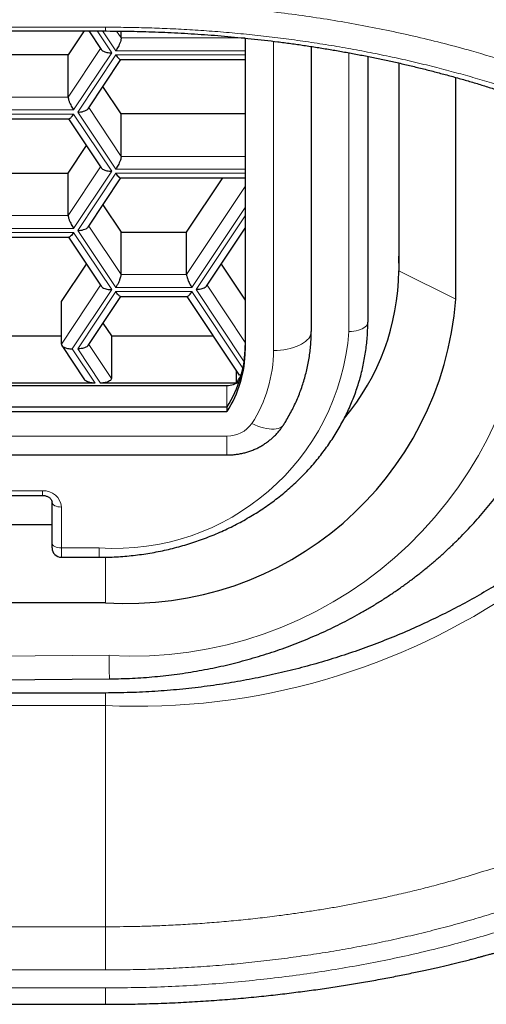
# Model space of a CAD drawing. Header units: millimetres. Extents: x 8 to 754, y 12 to 417.
# Tile 43 of 69: x 399 to 404, y 329 to 339. Entities that reach past the tile are written whole.
import ezdxf

# ---------------------------------------------------------------- set-up
doc = ezdxf.new("R2010")
doc.units = ezdxf.units.MM

msp = doc.modelspace()

# ---------------------------------------------------------------- linework, layer by layer
at = {"color": 252, "linetype": 'Continuous', "lineweight": 0}
for p, q in [((365.99, 339.368), (399.99, 339.368)), ((399.902, 339.328), (400.057, 339.096)), ((400.1, 339.118), (399.96, 339.328)), ((400.109, 339.327), (400.158, 339.254)), ((400.158, 339.254), (401.474, 339.254)), ((401.774, 339.219), (401.774, 335.94)), ((399.595, 338.626), (399.939, 339.142)), ((400.057, 339.096), (399.653, 338.49)), ((399.696, 338.468), (400.1, 339.074)), ((401.474, 339.118), (400.1, 339.118)), ((400.1, 339.074), (401.474, 339.074)), ((402.574, 336.14), (402.574, 339.097)), ((398.902, 338.626), (399.595, 338.626)), ((399.653, 338.49), (398.844, 338.49)), ((398.844, 338.446), (399.653, 338.446)), ((399.653, 338.446), (400.057, 337.84)), ((400.1, 337.862), (399.696, 338.468)), ((399.814, 338.515), (400.158, 337.998)), ((400.158, 337.998), (401.474, 337.998)), ((399.595, 337.371), (399.939, 337.887)), ((400.057, 337.84), (399.653, 337.234)), ((399.696, 337.212), (400.1, 337.819)), ((401.474, 337.862), (400.1, 337.862)), ((400.1, 337.819), (401.474, 337.819)), ((400.851, 336.743), (401.474, 337.678)), ((401.474, 337.454), (400.908, 336.606)), ((398.902, 337.371), (399.595, 337.371)), ((400.952, 336.584), (401.474, 337.368)), ((399.653, 337.234), (398.844, 337.234)), ((398.844, 337.191), (399.653, 337.191)), ((399.653, 337.191), (400.057, 336.584)), ((400.1, 336.606), (399.696, 337.212)), ((399.814, 337.259), (400.158, 336.743)), ((403.103, 336.784), (403.101, 336.94)), ((403.103, 336.784), (403.709, 336.484)), ((400.158, 336.743), (400.851, 336.743)), ((399.523, 336.007), (399.939, 336.631)), ((400.057, 336.584), (399.638, 335.957)), ((399.696, 335.957), (400.1, 336.563)), ((400.908, 336.606), (400.1, 336.606)), ((400.1, 336.563), (400.908, 336.563)), ((400.908, 336.563), (401.449, 335.751)), ((401.461, 335.82), (400.952, 336.584)), ((401.07, 336.631), (401.474, 336.024)), ((399.638, 335.957), (399.881, 335.593)), ((399.938, 335.593), (399.696, 335.957)), ((399.814, 336.003), (400.054, 335.643)), ((401.28, 335.567), (401.28, 335.34)), ((364.567, 335.03), (401.28, 335.03)), ((401.28, 335.03), (401.28, 334.83)), ((391.124, 334.451), (399.324, 334.451)), ((399.324, 334.401), (399.324, 334.451)), ((399.524, 334.278), (399.524, 333.845)), ((399.524, 333.845), (399.924, 333.845)), ((399.524, 333.845), (399.524, 333.745)), ((399.924, 333.845), (399.924, 333.745)), ((399.99, 333.745), (399.99, 333.264)), ((382.99, 332.576), (400.029, 332.705)), ((399.99, 332.172), (365.99, 332.172)), ((399.99, 332.172), (399.99, 329.825)), ((365.99, 329.825), (399.99, 329.825)), ((399.99, 329.367), (399.99, 329.825)), ((399.99, 329.367), (365.99, 329.367)), ((399.99, 329.176), (365.99, 329.176))]:
    msp.add_line(p, q, dxfattribs=at)
at = {"color": 7, "linetype": 'Continuous', "lineweight": 30}
for p, q in [((365.99, 339.328), (399.99, 339.328)), ((399.763, 339.328), (399.595, 339.076)), ((399.815, 339.328), (399.946, 339.132)), ((400.158, 339.254), (400.158, 339.327)), ((401.474, 339.253), (401.474, 335.94)), ((402.174, 339.164), (402.174, 336.14)), ((399.595, 339.076), (398.902, 339.076)), ((399.595, 338.626), (399.595, 339.076)), ((402.774, 339.058), (402.774, 336.24)), ((399.807, 338.504), (400.154, 339.024)), ((400.15, 339.024), (401.474, 339.024)), ((403.103, 338.988), (403.103, 336.784)), ((403.709, 336.484), (403.709, 338.835)), ((400.158, 338.448), (399.964, 338.74)), ((400.158, 337.998), (400.158, 338.448)), ((401.474, 338.448), (400.158, 338.448)), ((398.894, 338.396), (399.603, 338.396)), ((399.599, 338.396), (399.946, 337.876)), ((399.595, 337.821), (399.789, 338.112)), ((398.902, 337.821), (399.595, 337.821)), ((399.595, 337.371), (399.595, 337.821)), ((399.807, 337.248), (400.154, 337.769)), ((400.15, 337.769), (401.474, 337.769)), ((400.851, 337.193), (401.235, 337.769)), ((399.964, 337.484), (400.158, 337.193)), ((400.158, 336.743), (400.158, 337.193)), ((400.158, 337.193), (400.851, 337.193)), ((400.851, 336.743), (400.851, 337.193)), ((401.063, 336.621), (401.474, 337.238)), ((398.894, 337.141), (399.603, 337.141)), ((399.599, 337.141), (399.946, 336.621)), ((399.523, 336.457), (399.789, 336.856)), ((401.22, 336.856), (401.474, 336.474)), ((399.523, 336.007), (399.523, 336.457)), ((399.807, 335.993), (400.154, 336.513)), ((400.15, 336.513), (400.859, 336.513)), ((400.855, 336.513), (401.411, 335.678)), ((399.964, 336.228), (400.054, 336.093)), ((398.974, 336.093), (399.523, 336.093)), ((400.054, 336.093), (400.054, 335.643)), ((400.054, 336.093), (401.135, 336.093)), ((399.527, 335.993), (399.77, 335.629)), ((401.377, 335.729), (401.377, 335.593)), ((364.567, 335.567), (401.28, 335.567)), ((399.881, 335.593), (398.616, 335.593)), ((401.377, 335.593), (399.938, 335.593)), ((364.567, 335.34), (401.28, 335.34)), ((401.28, 335.34), (401.28, 335.29)), ((364.567, 335.29), (401.28, 335.29)), ((364.567, 334.83), (401.28, 334.83)), ((391.124, 334.401), (399.324, 334.401)), ((399.424, 333.895), (399.424, 334.328)), ((399.424, 334.088), (391.024, 334.088)), ((399.424, 333.845), (399.424, 333.895)), ((399.524, 333.745), (399.924, 333.745)), ((365.99, 333.264), (399.99, 333.264)), ((382.99, 332.326), (400.033, 332.455)), ((399.99, 332.305), (365.99, 332.305))]:
    msp.add_line(p, q, dxfattribs=at)
at = {"color": 252, "linetype": 'Continuous', "lineweight": 0, "flags": 128}
for points in [[(399.99, 339.368), (399.99, 339.354), (399.99, 339.342), (399.99, 339.334), (399.99, 339.329), (399.99, 339.328)], [(402.774, 336.24), (402.772, 336.227), (402.767, 336.214), (402.759, 336.201), (402.747, 336.19), (402.733, 336.179), (402.715, 336.169), (402.696, 336.16), (402.674, 336.153), (402.65, 336.147), (402.626, 336.143), (402.6, 336.14), (402.574, 336.14)], [(401.774, 335.94), (401.811, 335.94), (401.847, 335.943), (401.883, 335.947), (401.918, 335.953), (401.952, 335.961), (401.985, 335.97), (402.015, 335.98), (402.043, 335.992), (402.07, 336.005), (402.093, 336.019), (402.114, 336.034), (402.132, 336.05), (402.147, 336.067), (402.159, 336.085), (402.167, 336.103), (402.172, 336.121), (402.174, 336.14)], [(401.543, 335.164), (401.575, 335.15), (401.607, 335.137), (401.639, 335.126), (401.669, 335.117), (401.699, 335.111), (401.727, 335.106), (401.754, 335.104), (401.779, 335.104), (401.802, 335.106), (401.822, 335.11), (401.841, 335.117), (401.856, 335.125), (401.869, 335.136), (401.88, 335.148), (401.88, 335.149)], [(399.424, 334.328), (399.426, 334.318), (399.432, 334.308), (399.441, 334.3), (399.453, 334.292), (399.468, 334.286), (399.486, 334.281), (399.504, 334.279), (399.524, 334.278)], [(399.424, 333.895), (399.426, 333.885), (399.432, 333.875), (399.441, 333.867), (399.453, 333.859), (399.468, 333.853), (399.486, 333.848), (399.504, 333.846), (399.524, 333.845)], [(399.99, 332.172), (399.99, 332.187), (399.99, 332.203), (399.99, 332.219), (399.99, 332.235), (399.99, 332.252), (399.99, 332.27), (399.99, 332.287), (399.99, 332.305)]]:
    msp.add_lwpolyline(points, dxfattribs=at)
at = {"color": 7, "linetype": 'Continuous', "lineweight": 30, "flags": 128}
msp.add_lwpolyline([(365.99, 329.003), (380.099, 329.003), (386.325, 329.003), (399.99, 329.003)], dxfattribs=at)
at = {"color": 252, "linetype": 'Continuous', "lineweight": 0}
for centre, radius, start, end in [((400.322, 339.34), 7.176, 267.3463, 341.5552), ((400.282, 336.917), 4.22, 266.5661, 355.7159), ((400.091, 336.329), 2.49, 266.1551, 355.6317), ((400.336, 335.946), 1.438, 327.0755, 359.7401), ((401.288, 335.34), 0.309, 268.6108, 325.5009), ((399.336, 334.263), 0.188, 4.4019, 93.8113), ((410.248, 332.734), 10.219, 180.1651, 181.5669)]:
    msp.add_arc(centre, radius, start, end, dxfattribs=at)
at = {"color": 7, "linetype": 'Continuous', "lineweight": 30}
for centre, radius, start, end in [((400.64, 336.805), 2.463, 319.9993, 359.5189), ((400.222, 336.752), 3.497, 266.1887, 355.5981), ((400.267, 335.996), 1.207, 327.1072, 359.7084), ((400.267, 335.946), 1.207, 327.1072, 359.7084), ((401.282, 335.785), 0.218, 269.4881, 305.8684), ((400.198, 336.455), 1.461, 323.8263, 327.4184), ((399.524, 333.845), 0.1, 180, 270)]:
    msp.add_arc(centre, radius, start, end, dxfattribs=at)
at = {"color": 252, "linetype": 'Continuous', "lineweight": 0}
for points, knots in [([(409.761, 334.729), (409.765, 334.826), (409.773, 335.061), (409.728, 335.431), (409.634, 335.836), (409.487, 336.236), (409.289, 336.63), (409.042, 337.015), (408.746, 337.39), (408.401, 337.755), (408.009, 338.105), (407.57, 338.441), (407.084, 338.759), (406.553, 339.058), (405.98, 339.335), (405.371, 339.585), (404.728, 339.81), (404.086, 339.996), (403.457, 340.147), (402.848, 340.267), (402.225, 340.364), (401.589, 340.437), (400.944, 340.488), (400.509, 340.5), (400.292, 340.507)], [0, 0, 0, 0, 0.035512, 0.085157, 0.134424, 0.183471, 0.232459, 0.281553, 0.330547, 0.379196, 0.427606, 0.475898, 0.524205, 0.572599, 0.620763, 0.668338, 0.715655, 0.763105, 0.802735, 0.842244, 0.881672, 0.921067, 0.960487, 1, 1, 1, 1]), ([(400.27, 339.632), (400.479, 339.625), (400.896, 339.613), (401.513, 339.563), (402.121, 339.49), (402.718, 339.391), (403.305, 339.268), (403.823, 339.134), (404.275, 338.999), (404.661, 338.869), (405.035, 338.729), (405.434, 338.562), (405.855, 338.363), (406.29, 338.128), (406.691, 337.88), (407.058, 337.623), (407.389, 337.359), (407.69, 337.085), (407.961, 336.8), (408.201, 336.505), (408.422, 336.183), (408.615, 335.837), (408.772, 335.467), (408.881, 335.093), (408.943, 334.715), (408.958, 334.303), (408.914, 333.859), (408.793, 333.39), (408.598, 332.928), (408.346, 332.503), (408.055, 332.116), (407.738, 331.768), (407.378, 331.437), (406.974, 331.121), (406.578, 330.856), (406.207, 330.637), (405.876, 330.459), (405.533, 330.292), (405.138, 330.12), (404.686, 329.945), (404.169, 329.773), (403.627, 329.62), (403.06, 329.487), (402.469, 329.376), (401.863, 329.287), (401.244, 329.224), (400.618, 329.183), (400.199, 329.178), (399.99, 329.176)], [0, 0, 0, 0, 0.020744, 0.041343, 0.061933, 0.08265, 0.103627, 0.124994, 0.140383, 0.155756, 0.171155, 0.186623, 0.207425, 0.228521, 0.250004, 0.270552, 0.291114, 0.311763, 0.332568, 0.3536, 0.374925, 0.399937, 0.424854, 0.449776, 0.474804, 0.500038, 0.531529, 0.562718, 0.5938, 0.624973, 0.650592, 0.675775, 0.700643, 0.72532, 0.749934, 0.766223, 0.782245, 0.798039, 0.813646, 0.834234, 0.854669, 0.875055, 0.895935, 0.916714, 0.937521, 0.958513, 0.979294, 1, 1, 1, 1]), ([(399.99, 339.368), (400.063, 339.368), (400.209, 339.367), (400.428, 339.362), (400.653, 339.354), (400.885, 339.342), (401.124, 339.326), (401.365, 339.306), (401.608, 339.281), (401.848, 339.253), (402.088, 339.221), (402.327, 339.184), (402.565, 339.144), (402.8, 339.1), (403.031, 339.052), (403.257, 339.002), (403.475, 338.948), (403.685, 338.893), (403.888, 338.837), (404.1, 338.773), (404.321, 338.703), (404.549, 338.624), (404.773, 338.542), (404.991, 338.456), (405.202, 338.368), (405.407, 338.276), (405.606, 338.182), (405.798, 338.085), (405.985, 337.985), (406.178, 337.875), (406.376, 337.756), (406.576, 337.626), (406.763, 337.495), (406.937, 337.366), (407.098, 337.236), (407.253, 337.104), (407.401, 336.968), (407.541, 336.829), (407.678, 336.684), (407.81, 336.531), (407.936, 336.371), (408.05, 336.211), (408.153, 336.052), (408.245, 335.893), (408.325, 335.738), (408.395, 335.584), (408.455, 335.434), (408.507, 335.283), (408.552, 335.13), (408.588, 334.975), (408.617, 334.815), (408.637, 334.65), (408.648, 334.479), (408.649, 334.317), (408.641, 334.165), (408.627, 334.022), (408.606, 333.877), (408.577, 333.732), (408.54, 333.586), (408.496, 333.441), (408.445, 333.296), (408.386, 333.151), (408.32, 333.008), (408.246, 332.865), (408.166, 332.725), (408.082, 332.592), (407.997, 332.467), (407.899, 332.334), (407.782, 332.188), (407.643, 332.029), (407.494, 331.872), (407.334, 331.718), (407.162, 331.565), (406.997, 331.429), (406.84, 331.309), (406.7, 331.207), (406.562, 331.112), (406.41, 331.012), (406.234, 330.903), (406.034, 330.786), (405.826, 330.672), (405.609, 330.562), (405.384, 330.455), (405.173, 330.361), (404.976, 330.279), (404.79, 330.205), (404.591, 330.131), (404.381, 330.057), (404.166, 329.987), (403.947, 329.919), (403.723, 329.855), (403.493, 329.794), (403.259, 329.737), (403.022, 329.683), (402.78, 329.633), (402.537, 329.588), (402.292, 329.547), (402.045, 329.51), (401.796, 329.477), (401.545, 329.448), (401.291, 329.423), (401.034, 329.403), (400.774, 329.387), (400.513, 329.376), (400.252, 329.369), (400.077, 329.368), (399.99, 329.367)], [0, 0, 0, 0, 0.007462, 0.014926, 0.022389, 0.030537, 0.038686, 0.047105, 0.055528, 0.063951, 0.07237, 0.080913, 0.089461, 0.098009, 0.106552, 0.114977, 0.123403, 0.131306, 0.13921, 0.147113, 0.156552, 0.165997, 0.175446, 0.184892, 0.194331, 0.203651, 0.212977, 0.222306, 0.231633, 0.240953, 0.252128, 0.263305, 0.274479, 0.284867, 0.295258, 0.305647, 0.316234, 0.326823, 0.33741, 0.349119, 0.36083, 0.372539, 0.383781, 0.395027, 0.406269, 0.416697, 0.427127, 0.437554, 0.448138, 0.458723, 0.469307, 0.480969, 0.492635, 0.504298, 0.513981, 0.523665, 0.533635, 0.543609, 0.553583, 0.563553, 0.573616, 0.583683, 0.593749, 0.603812, 0.613702, 0.623593, 0.632187, 0.640782, 0.652575, 0.664372, 0.676165, 0.688063, 0.699964, 0.711861, 0.720629, 0.729397, 0.737028, 0.744659, 0.75513, 0.765604, 0.776075, 0.786638, 0.797205, 0.807768, 0.815554, 0.82334, 0.832096, 0.840859, 0.849624, 0.858386, 0.867142, 0.876021, 0.884906, 0.893794, 0.902679, 0.911557, 0.920324, 0.929099, 0.937876, 0.946651, 0.955418, 0.964329, 0.973248, 0.98217, 0.991089, 1, 1, 1, 1]), ([(399.99, 329.825), (399.99, 329.825), (400.041, 329.825), (400.144, 329.826), (400.298, 329.828), (400.452, 329.832), (400.624, 329.839), (400.813, 329.848), (401.018, 329.861), (401.223, 329.877), (401.428, 329.896), (401.632, 329.918), (401.818, 329.941), (401.987, 329.964), (402.138, 329.986), (402.288, 330.009), (402.436, 330.034), (402.582, 330.061), (402.726, 330.089), (402.869, 330.118), (403.027, 330.152), (403.199, 330.191), (403.384, 330.237), (403.598, 330.293), (403.839, 330.362), (404.104, 330.444), (404.364, 330.531), (404.591, 330.615), (404.789, 330.692), (404.959, 330.761), (405.125, 330.833), (405.287, 330.907), (405.446, 330.984), (405.601, 331.062), (405.752, 331.142), (405.9, 331.224), (406.043, 331.308), (406.183, 331.394), (406.318, 331.482), (406.455, 331.574), (406.591, 331.672), (406.727, 331.774), (406.858, 331.879), (406.983, 331.985), (407.104, 332.094), (407.219, 332.203), (407.328, 332.314), (407.432, 332.427), (407.531, 332.541), (407.624, 332.656), (407.711, 332.772), (407.796, 332.894), (407.878, 333.022), (407.956, 333.155), (408.027, 333.289), (408.091, 333.424), (408.148, 333.56), (408.198, 333.697), (408.242, 333.835), (408.278, 333.973), (408.307, 334.112), (408.329, 334.252), (408.344, 334.391), (408.351, 334.523), (408.352, 334.646), (408.348, 334.76), (408.34, 334.874), (408.326, 334.988), (408.308, 335.102), (408.292, 335.183), (408.281, 335.227), (408.28, 335.233)], [0, 0, 0, 0, 0.000004, 0.009931, 0.019858, 0.029803, 0.039749, 0.053095, 0.066444, 0.07979, 0.093234, 0.106681, 0.120125, 0.130274, 0.140422, 0.150589, 0.160756, 0.170701, 0.180645, 0.190606, 0.200568, 0.213926, 0.227286, 0.240644, 0.260808, 0.280971, 0.301243, 0.321544, 0.335764, 0.349984, 0.364242, 0.378501, 0.39281, 0.40712, 0.421466, 0.435812, 0.450204, 0.464597, 0.479023, 0.493448, 0.509523, 0.525597, 0.541715, 0.557832, 0.574006, 0.59018, 0.606394, 0.622608, 0.638876, 0.655143, 0.671448, 0.687753, 0.705925, 0.724097, 0.742316, 0.760536, 0.778821, 0.797107, 0.815438, 0.833769, 0.852164, 0.870559, 0.889001, 0.907443, 0.922457, 0.937477, 0.952508, 0.96754, 0.982598, 0.997656, 1, 1, 1, 1]), ([(399.99, 329.005), (399.99, 329.005), (399.99, 329.006), (399.99, 329.038), (399.99, 329.092), (399.99, 329.148), (399.99, 329.176)], [0, 0, 0, 0, 0.2087981, 0.4830558, 0.7470084, 1, 1, 1, 1])]:
    msp.add_open_spline(points, degree=3, knots=knots, dxfattribs=at)
at = {"color": 7, "linetype": 'Continuous', "lineweight": 30}
for points, knots in [([(399.99, 339.328), (399.994, 339.328), (400.05, 339.328), (400.152, 339.327), (400.291, 339.325), (400.422, 339.322), (400.553, 339.317), (400.689, 339.312), (400.829, 339.304), (400.971, 339.295), (401.113, 339.285), (401.255, 339.274), (401.396, 339.261), (401.537, 339.246), (401.678, 339.231), (401.818, 339.214), (401.958, 339.195), (402.097, 339.176), (402.236, 339.154), (402.374, 339.132), (402.511, 339.108), (402.648, 339.083), (402.783, 339.057), (402.918, 339.029), (403.052, 339), (403.185, 338.97), (403.317, 338.938), (403.449, 338.905), (403.58, 338.87), (403.71, 338.835), (403.839, 338.798), (403.967, 338.76), (404.093, 338.72), (404.219, 338.68), (404.343, 338.638), (404.466, 338.595), (404.588, 338.55), (404.708, 338.505), (404.827, 338.458), (404.945, 338.41), (405.062, 338.361), (405.177, 338.31), (405.291, 338.259), (405.403, 338.206), (405.513, 338.152), (405.622, 338.097), (405.729, 338.041), (405.834, 337.985), (405.938, 337.926), (406.04, 337.867), (406.141, 337.806), (406.24, 337.745), (406.337, 337.683), (406.431, 337.62), (406.524, 337.556), (406.614, 337.491), (406.703, 337.425), (406.789, 337.359), (406.874, 337.291), (406.956, 337.223), (407.036, 337.154), (407.115, 337.084), (407.191, 337.012), (407.265, 336.941), (407.337, 336.868), (407.406, 336.795), (407.473, 336.721), (407.538, 336.647), (407.6, 336.572), (407.66, 336.496), (407.718, 336.419), (407.773, 336.342), (407.826, 336.265), (407.877, 336.186), (407.925, 336.106), (407.972, 336.025), (408.015, 335.945), (408.056, 335.864), (408.094, 335.783), (408.13, 335.702), (408.163, 335.62), (408.193, 335.538), (408.22, 335.456), (408.243, 335.383), (408.254, 335.338), (408.259, 335.32)], [0, 0, 0, 0, 0.000931, 0.013026, 0.023739, 0.033419, 0.043758, 0.054232, 0.065371, 0.076516, 0.087669, 0.098833, 0.110012, 0.121206, 0.132418, 0.143651, 0.154906, 0.166185, 0.17749, 0.188788, 0.200092, 0.21141, 0.222748, 0.234111, 0.245508, 0.25687, 0.268324, 0.27986, 0.291441, 0.303029, 0.314577, 0.326221, 0.3379, 0.349594, 0.361312, 0.373058, 0.384842, 0.396669, 0.408548, 0.420484, 0.432487, 0.444562, 0.456612, 0.468702, 0.480826, 0.49299, 0.505201, 0.517465, 0.529692, 0.542112, 0.554602, 0.567122, 0.579623, 0.592113, 0.60466, 0.617235, 0.629845, 0.642497, 0.6552, 0.66796, 0.680786, 0.693686, 0.706668, 0.719739, 0.732678, 0.745754, 0.758887, 0.772076, 0.78532, 0.798616, 0.811964, 0.825362, 0.838809, 0.852306, 0.866184, 0.879946, 0.893716, 0.907501, 0.921308, 0.935145, 0.94902, 0.962937, 0.976904, 0.990926, 1, 1, 1, 1]), ([(400.158, 339.254), (400.157, 339.249), (400.156, 339.238), (400.149, 339.213), (400.138, 339.186), (400.125, 339.16), (400.113, 339.137), (400.104, 339.124), (400.1, 339.118)], [0, 0, 0, 0, 0.1642462, 0.3454589, 0.5403508, 0.6978847, 0.852929, 1, 1, 1, 1]), ([(399.946, 339.132), (399.95, 339.127), (399.959, 339.118), (399.981, 339.107), (400.006, 339.1), (400.031, 339.097), (400.049, 339.096), (400.057, 339.096)], [0, 0, 0, 0, 0.215834, 0.449322, 0.638054, 0.823803, 1, 1, 1, 1]), ([(400.1, 339.074), (400.105, 339.067), (400.116, 339.051), (400.132, 339.034), (400.144, 339.025), (400.148, 339.025), (400.15, 339.025)], [0, 0, 0, 0, 0.27486, 0.565027, 0.853535, 1, 1, 1, 1]), ([(399.595, 338.626), (399.595, 338.621), (399.596, 338.61), (399.604, 338.585), (399.615, 338.558), (399.628, 338.532), (399.64, 338.509), (399.649, 338.496), (399.653, 338.49)], [0, 0, 0, 0, 0.164246, 0.345459, 0.540351, 0.697885, 0.852929, 1, 1, 1, 1]), ([(399.603, 338.397), (399.603, 338.397), (399.606, 338.395), (399.615, 338.402), (399.627, 338.413), (399.64, 338.428), (399.649, 338.44), (399.653, 338.446)], [0, 0, 0, 0, 0.0463715, 0.3303177, 0.5598355, 0.7857261, 1, 1, 1, 1]), ([(399.696, 338.468), (399.707, 338.468), (399.728, 338.469), (399.76, 338.475), (399.784, 338.485), (399.8, 338.495), (399.805, 338.502), (399.806, 338.504)], [0, 0, 0, 0, 0.22607, 0.46473, 0.702025, 0.879731, 1, 1, 1, 1]), ([(400.158, 337.998), (400.157, 337.993), (400.156, 337.982), (400.149, 337.957), (400.138, 337.93), (400.125, 337.904), (400.113, 337.882), (400.104, 337.868), (400.1, 337.862)], [0, 0, 0, 0, 0.1642462, 0.3454589, 0.5403508, 0.6978847, 0.852929, 1, 1, 1, 1]), ([(399.946, 337.876), (399.95, 337.872), (399.959, 337.862), (399.981, 337.852), (400.006, 337.845), (400.031, 337.841), (400.049, 337.84), (400.057, 337.84)], [0, 0, 0, 0, 0.215834, 0.449322, 0.638054, 0.823803, 1, 1, 1, 1]), ([(400.1, 337.819), (400.105, 337.811), (400.116, 337.795), (400.132, 337.778), (400.144, 337.769), (400.148, 337.769), (400.15, 337.769)], [0, 0, 0, 0, 0.27486, 0.565027, 0.853535, 1, 1, 1, 1]), ([(399.595, 337.371), (399.595, 337.365), (399.596, 337.354), (399.604, 337.329), (399.615, 337.302), (399.628, 337.276), (399.64, 337.254), (399.649, 337.24), (399.653, 337.234)], [0, 0, 0, 0, 0.164246, 0.345459, 0.540351, 0.697885, 0.852929, 1, 1, 1, 1]), ([(399.653, 337.191), (399.647, 337.183), (399.636, 337.167), (399.621, 337.151), (399.609, 337.141), (399.605, 337.141), (399.603, 337.141)], [0, 0, 0, 0, 0.27486, 0.565027, 0.853535, 1, 1, 1, 1]), ([(399.696, 337.212), (399.707, 337.213), (399.728, 337.213), (399.76, 337.22), (399.784, 337.229), (399.8, 337.239), (399.805, 337.246), (399.806, 337.249)], [0, 0, 0, 0, 0.22607, 0.46473, 0.702025, 0.879731, 1, 1, 1, 1]), ([(407.027, 337.161), (407.01, 337.099), (406.973, 336.97), (406.908, 336.774), (406.834, 336.575), (406.751, 336.376), (406.66, 336.178), (406.56, 335.98), (406.453, 335.786), (406.338, 335.595), (406.216, 335.409), (406.089, 335.228), (405.956, 335.052), (405.815, 334.881), (405.669, 334.713), (405.515, 334.548), (405.353, 334.387), (405.182, 334.228), (405.006, 334.075), (404.824, 333.927), (404.638, 333.786), (404.448, 333.652), (404.255, 333.524), (404.057, 333.402), (403.855, 333.286), (403.646, 333.175), (403.431, 333.069), (403.209, 332.968), (402.984, 332.874), (402.755, 332.787), (402.522, 332.706), (402.284, 332.632), (402.041, 332.565), (401.796, 332.506), (401.548, 332.454), (401.296, 332.409), (401.039, 332.371), (400.778, 332.342), (400.516, 332.321), (400.253, 332.308), (400.078, 332.306), (399.99, 332.305)], [0, 0, 0, 0, 0.02276, 0.047688, 0.072608, 0.097508, 0.123126, 0.148766, 0.174413, 0.200054, 0.225671, 0.250659, 0.275667, 0.300681, 0.325689, 0.350677, 0.376388, 0.402122, 0.427863, 0.453596, 0.479308, 0.504316, 0.529344, 0.55438, 0.579409, 0.604417, 0.630159, 0.655924, 0.681697, 0.707462, 0.733204, 0.759427, 0.785675, 0.811931, 0.838178, 0.864401, 0.891502, 0.918632, 0.94577, 0.972899, 1, 1, 1, 1]), ([(400.033, 332.455), (400.055, 332.455), (400.116, 332.456), (400.217, 332.459), (400.336, 332.465), (400.454, 332.473), (400.573, 332.484), (400.691, 332.497), (400.809, 332.513), (400.926, 332.532), (401.043, 332.552), (401.159, 332.576), (401.274, 332.601), (401.389, 332.629), (401.503, 332.66), (401.616, 332.693), (401.728, 332.728), (401.839, 332.765), (401.949, 332.805), (402.058, 332.847), (402.166, 332.892), (402.273, 332.938), (402.378, 332.987), (402.482, 333.038), (402.585, 333.092), (402.686, 333.147), (402.786, 333.205), (402.884, 333.264), (402.98, 333.326), (403.075, 333.389), (403.168, 333.455), (403.259, 333.522), (403.348, 333.592), (403.435, 333.663), (403.521, 333.736), (403.604, 333.811), (403.685, 333.888), (403.765, 333.966), (403.842, 334.046), (403.917, 334.127), (403.989, 334.21), (404.06, 334.295), (404.128, 334.381), (404.193, 334.468), (404.257, 334.557), (404.318, 334.647), (404.376, 334.738), (404.432, 334.83), (404.485, 334.924), (404.536, 335.018), (404.584, 335.114), (404.63, 335.211), (404.673, 335.308), (404.713, 335.407), (404.751, 335.506), (404.786, 335.606), (404.818, 335.706), (404.848, 335.807), (404.875, 335.909), (404.899, 336.012), (404.92, 336.114), (404.938, 336.218), (404.954, 336.321), (404.967, 336.425), (404.977, 336.529), (404.984, 336.633), (404.989, 336.736), (404.99, 336.809), (404.99, 336.847), (404.99, 336.852)], [0, 0, 0, 0, 0.008361, 0.023699, 0.039037, 0.054375, 0.069713, 0.085051, 0.100389, 0.115726, 0.131063, 0.1464, 0.161736, 0.177071, 0.192405, 0.207739, 0.223071, 0.238402, 0.253732, 0.26906, 0.284386, 0.29971, 0.315032, 0.330351, 0.345668, 0.360982, 0.376293, 0.3916, 0.406903, 0.422203, 0.437498, 0.452788, 0.468074, 0.483354, 0.498629, 0.513898, 0.529161, 0.544417, 0.559667, 0.574909, 0.590145, 0.605372, 0.620592, 0.635804, 0.651008, 0.666204, 0.681391, 0.696569, 0.71174, 0.726901, 0.742054, 0.757198, 0.772335, 0.787463, 0.802583, 0.817695, 0.8328, 0.847897, 0.862989, 0.878073, 0.893152, 0.908226, 0.923295, 0.93836, 0.953422, 0.96848, 0.983536, 0.997798, 1, 1, 1, 1]), ([(400.1, 336.606), (400.105, 336.614), (400.116, 336.632), (400.132, 336.661), (400.144, 336.689), (400.152, 336.713), (400.157, 336.73), (400.158, 336.739), (400.158, 336.743)], [0, 0, 0, 0, 0.188567, 0.387635, 0.585566, 0.733792, 0.872224, 1, 1, 1, 1]), ([(400.851, 336.743), (400.851, 336.737), (400.852, 336.726), (400.86, 336.701), (400.871, 336.674), (400.883, 336.648), (400.896, 336.626), (400.904, 336.613), (400.908, 336.606)], [0, 0, 0, 0, 0.164246, 0.345459, 0.540351, 0.697885, 0.852929, 1, 1, 1, 1]), ([(399.946, 336.621), (399.95, 336.616), (399.959, 336.606), (399.981, 336.596), (400.006, 336.589), (400.031, 336.585), (400.049, 336.585), (400.057, 336.584)], [0, 0, 0, 0, 0.215834, 0.449322, 0.638054, 0.823803, 1, 1, 1, 1]), ([(400.15, 336.513), (400.149, 336.513), (400.147, 336.512), (400.138, 336.518), (400.125, 336.529), (400.113, 336.545), (400.104, 336.557), (400.1, 336.563)], [0, 0, 0, 0, 0.046371, 0.330318, 0.559835, 0.785726, 1, 1, 1, 1]), ([(400.859, 336.513), (400.859, 336.513), (400.862, 336.512), (400.871, 336.518), (400.883, 336.529), (400.896, 336.545), (400.904, 336.557), (400.908, 336.563)], [0, 0, 0, 0, 0.046371, 0.330318, 0.559835, 0.785726, 1, 1, 1, 1]), ([(401.063, 336.621), (401.059, 336.616), (401.05, 336.606), (401.027, 336.596), (401.002, 336.589), (400.977, 336.585), (400.96, 336.585), (400.952, 336.584)], [0, 0, 0, 0, 0.215834, 0.449322, 0.638054, 0.823803, 1, 1, 1, 1]), ([(399.924, 333.745), (399.94, 333.745), (399.986, 333.745), (400.062, 333.747), (400.152, 333.752), (400.241, 333.76), (400.33, 333.77), (400.419, 333.782), (400.507, 333.797), (400.595, 333.814), (400.682, 333.834), (400.768, 333.856), (400.853, 333.88), (400.938, 333.907), (401.021, 333.936), (401.103, 333.968), (401.185, 334.001), (401.264, 334.037), (401.343, 334.075), (401.42, 334.115), (401.496, 334.158), (401.57, 334.202), (401.643, 334.248), (401.714, 334.297), (401.783, 334.347), (401.85, 334.399), (401.915, 334.453), (401.978, 334.509), (402.04, 334.567), (402.099, 334.626), (402.156, 334.687), (402.211, 334.749), (402.263, 334.813), (402.313, 334.878), (402.361, 334.945), (402.406, 335.013), (402.449, 335.082), (402.49, 335.152), (402.528, 335.223), (402.563, 335.295), (402.595, 335.369), (402.625, 335.443), (402.653, 335.517), (402.677, 335.593), (402.699, 335.669), (402.718, 335.746), (402.734, 335.823), (402.748, 335.901), (402.759, 335.978), (402.767, 336.057), (402.772, 336.135), (402.774, 336.196), (402.774, 336.231), (402.774, 336.24)], [0, 0, 0, 0, 0.0108597, 0.0310045, 0.05115, 0.0712957, 0.0914414, 0.1115869, 0.1317322, 0.151877, 0.1720212, 0.1921646, 0.2123069, 0.2324481, 0.2525877, 0.2727256, 0.2928614, 0.3129948, 0.3331255, 0.353253, 0.373377, 0.3934971, 0.4136128, 0.4337235, 0.4538289, 0.4739284, 0.4940214, 0.5141076, 0.5341862, 0.5542569, 0.574319, 0.5943722, 0.6144159, 0.6344498, 0.6544735, 0.6744866, 0.694489, 0.7144805, 0.734461, 0.7544305, 0.7743891, 0.7943371, 0.8142747, 0.8342025, 0.8541209, 0.8740306, 0.8939324, 0.913827, 0.9337154, 0.9535986, 0.9734777, 0.9933538, 1, 1, 1, 1]), ([(401.88, 335.149), (401.888, 335.161), (401.908, 335.194), (401.94, 335.249), (401.974, 335.313), (402.006, 335.378), (402.035, 335.445), (402.061, 335.512), (402.085, 335.58), (402.106, 335.648), (402.124, 335.717), (402.139, 335.787), (402.152, 335.857), (402.162, 335.928), (402.169, 335.998), (402.173, 336.069), (402.174, 336.116), (402.174, 336.14)], [0, 0, 0, 0, 0.04041, 0.109483, 0.178493, 0.24741, 0.316237, 0.384976, 0.453631, 0.522207, 0.590708, 0.659143, 0.727517, 0.79584, 0.864119, 0.932365, 1, 1, 1, 1]), ([(399.523, 336.007), (399.524, 336.002), (399.525, 335.992), (399.541, 335.978), (399.563, 335.968), (399.588, 335.961), (399.613, 335.957), (399.63, 335.957), (399.638, 335.957)], [0, 0, 0, 0, 0.164246, 0.345459, 0.540351, 0.697885, 0.852929, 1, 1, 1, 1]), ([(399.807, 335.993), (399.803, 335.988), (399.794, 335.978), (399.771, 335.968), (399.746, 335.961), (399.721, 335.957), (399.704, 335.957), (399.696, 335.957)], [0, 0, 0, 0, 0.215834, 0.449322, 0.638054, 0.823803, 1, 1, 1, 1]), ([(399.881, 335.593), (399.87, 335.593), (399.848, 335.594), (399.817, 335.6), (399.793, 335.61), (399.777, 335.62), (399.772, 335.626), (399.77, 335.629)], [0, 0, 0, 0, 0.22607, 0.46473, 0.702025, 0.879731, 1, 1, 1, 1]), ([(400.054, 335.643), (400.053, 335.638), (400.051, 335.628), (400.036, 335.615), (400.014, 335.604), (399.989, 335.597), (399.964, 335.594), (399.947, 335.593), (399.938, 335.593)], [0, 0, 0, 0, 0.164246, 0.345459, 0.540351, 0.697885, 0.852929, 1, 1, 1, 1]), ([(401.431, 335.683), (401.43, 335.681), (401.425, 335.678), (401.419, 335.675), (401.414, 335.675), (401.412, 335.677), (401.412, 335.678)], [0, 0, 0, 0, 0.201582, 0.491192, 0.791911, 1, 1, 1, 1]), ([(401.28, 334.83), (401.291, 334.83), (401.317, 334.831), (401.358, 334.834), (401.403, 334.84), (401.447, 334.849), (401.491, 334.86), (401.533, 334.874), (401.575, 334.891), (401.616, 334.91), (401.655, 334.932), (401.692, 334.956), (401.728, 334.982), (401.762, 335.01), (401.794, 335.04), (401.824, 335.073), (401.85, 335.106), (401.869, 335.132), (401.878, 335.146), (401.88, 335.149)], [0, 0, 0, 0, 0.046101, 0.10924, 0.172433, 0.235656, 0.298891, 0.362114, 0.425303, 0.488433, 0.551476, 0.614407, 0.677199, 0.739826, 0.802266, 0.864501, 0.926515, 0.984292, 1, 1, 1, 1]), ([(399.99, 329.003), (400.074, 329.003), (400.241, 329.004), (400.488, 329.01), (400.73, 329.019), (400.967, 329.032), (401.199, 329.048), (401.425, 329.066), (401.64, 329.087), (401.843, 329.109), (402.035, 329.133), (402.222, 329.157), (402.403, 329.184), (402.58, 329.211), (402.753, 329.241), (402.923, 329.271), (403.087, 329.303), (403.24, 329.334), (403.382, 329.364), (403.513, 329.393), (403.633, 329.422), (403.731, 329.445), (403.808, 329.465), (403.866, 329.479), (403.916, 329.492), (403.958, 329.503), (403.989, 329.512), (404.012, 329.518), (404.034, 329.524), (404.061, 329.531), (404.096, 329.541), (404.137, 329.552), (404.185, 329.565), (404.259, 329.587), (404.357, 329.616), (404.473, 329.651), (404.582, 329.685), (404.686, 329.719), (404.785, 329.751), (404.893, 329.788), (405.012, 329.83), (405.113, 329.867), (405.185, 329.894), (405.224, 329.909), (405.259, 329.922), (405.287, 329.933), (405.309, 329.941), (405.325, 329.948), (405.338, 329.953), (405.353, 329.959), (405.372, 329.966), (405.396, 329.976), (405.425, 329.987), (405.46, 330.001), (405.501, 330.018), (405.548, 330.037), (405.596, 330.057), (405.644, 330.077), (405.708, 330.105), (405.786, 330.138), (405.875, 330.178), (405.958, 330.216), (406.022, 330.246), (406.071, 330.269), (406.105, 330.286), (406.139, 330.302), (406.172, 330.318), (406.202, 330.333), (406.228, 330.346), (406.25, 330.356), (406.268, 330.365), (406.285, 330.374), (406.306, 330.384), (406.334, 330.398), (406.371, 330.417), (406.418, 330.442), (406.471, 330.47), (406.527, 330.5), (406.585, 330.531), (406.657, 330.57), (406.743, 330.619), (406.821, 330.664), (406.876, 330.697), (406.905, 330.714), (406.927, 330.727), (406.944, 330.737), (406.96, 330.747), (406.979, 330.759), (407.003, 330.774), (407.033, 330.793), (407.068, 330.814), (407.105, 330.838), (407.15, 330.867), (407.201, 330.9), (407.257, 330.937), (407.311, 330.973), (407.36, 331.007), (407.406, 331.038), (407.446, 331.066), (407.482, 331.092), (407.515, 331.116), (407.552, 331.142), (407.593, 331.173), (407.642, 331.21), (407.696, 331.251), (407.754, 331.296), (407.811, 331.341), (407.864, 331.384), (407.912, 331.424), (407.955, 331.46), (407.995, 331.493), (408.03, 331.523), (408.062, 331.551), (408.093, 331.579), (408.127, 331.61), (408.165, 331.644), (408.208, 331.684), (408.246, 331.719), (408.277, 331.749), (408.298, 331.769), (408.317, 331.788), (408.332, 331.803), (408.344, 331.815), (408.354, 331.824), (408.363, 331.834), (408.374, 331.844), (408.387, 331.858), (408.403, 331.874), (408.421, 331.893), (408.441, 331.913), (408.461, 331.934), (408.489, 331.963), (408.524, 332), (408.564, 332.043), (408.597, 332.08), (408.624, 332.11), (408.645, 332.134), (408.663, 332.155), (408.679, 332.174), (408.694, 332.192), (408.711, 332.212), (408.73, 332.235), (408.757, 332.267), (408.791, 332.309), (408.827, 332.355), (408.859, 332.395), (408.885, 332.429), (408.909, 332.462), (408.934, 332.496), (408.962, 332.535), (408.989, 332.572), (409.015, 332.609), (409.039, 332.645), (409.066, 332.684), (409.094, 332.727), (409.123, 332.773), (409.154, 332.822), (409.184, 332.871), (409.213, 332.92), (409.238, 332.963), (409.261, 333.005), (409.283, 333.045), (409.305, 333.085), (409.326, 333.124), (409.347, 333.166), (409.37, 333.211), (409.392, 333.257), (409.413, 333.303), (409.434, 333.349), (409.455, 333.396), (409.475, 333.445), (409.495, 333.492), (409.511, 333.535), (409.528, 333.577), (409.544, 333.62), (409.56, 333.666), (409.577, 333.715), (409.593, 333.766), (409.61, 333.817), (409.625, 333.869), (409.639, 333.92), (409.653, 333.97), (409.665, 334.019), (409.676, 334.067), (409.687, 334.116), (409.698, 334.165), (409.707, 334.211), (409.714, 334.254), (409.721, 334.293), (409.727, 334.329), (409.732, 334.362), (409.736, 334.394), (409.741, 334.427), (409.745, 334.464), (409.75, 334.503), (409.754, 334.542), (409.757, 334.58), (409.76, 334.617), (409.762, 334.654), (409.764, 334.688), (409.765, 334.711), (409.766, 334.722)], [0, 0, 0, 0, 0.016006, 0.031724, 0.047152, 0.062286, 0.077123, 0.091658, 0.105888, 0.118661, 0.131172, 0.143419, 0.155399, 0.167111, 0.178461, 0.190209, 0.201287, 0.211694, 0.221429, 0.230492, 0.238883, 0.246602, 0.251024, 0.255161, 0.258756, 0.261753, 0.26415, 0.265278, 0.266758, 0.268727, 0.271183, 0.274128, 0.277562, 0.281484, 0.290334, 0.298809, 0.306898, 0.314599, 0.321914, 0.329137, 0.338997, 0.349226, 0.352517, 0.355684, 0.358388, 0.360619, 0.362377, 0.363564, 0.364426, 0.36554, 0.367043, 0.368934, 0.371213, 0.373881, 0.377265, 0.381116, 0.385093, 0.388958, 0.392713, 0.400693, 0.408119, 0.414991, 0.421423, 0.424401, 0.42733, 0.43021, 0.433041, 0.435756, 0.438073, 0.439862, 0.441279, 0.442752, 0.444505, 0.446539, 0.450085, 0.454252, 0.459041, 0.464157, 0.469368, 0.474674, 0.483801, 0.493193, 0.496574, 0.499307, 0.501392, 0.50283, 0.50415, 0.50599, 0.508354, 0.511242, 0.514652, 0.518448, 0.522187, 0.528037, 0.533649, 0.539022, 0.544152, 0.548878, 0.553026, 0.556683, 0.560107, 0.563664, 0.568216, 0.573465, 0.57943, 0.586015, 0.592524, 0.598818, 0.604041, 0.6091, 0.613766, 0.617912, 0.621545, 0.625218, 0.629298, 0.633975, 0.639277, 0.645206, 0.648214, 0.651023, 0.653433, 0.655445, 0.657059, 0.658178, 0.659232, 0.660642, 0.662411, 0.664542, 0.666985, 0.669742, 0.672494, 0.675165, 0.681195, 0.686763, 0.691866, 0.695303, 0.698338, 0.70097, 0.703252, 0.705333, 0.707851, 0.710805, 0.714029, 0.720324, 0.726253, 0.731291, 0.735168, 0.738951, 0.743191, 0.747888, 0.75306, 0.756998, 0.761354, 0.766128, 0.771322, 0.776931, 0.782552, 0.788866, 0.794671, 0.799864, 0.804447, 0.809405, 0.814078, 0.818526, 0.823338, 0.828653, 0.834298, 0.839354, 0.844621, 0.850135, 0.855898, 0.861428, 0.866312, 0.870551, 0.875871, 0.881087, 0.886443, 0.892495, 0.898067, 0.903912, 0.909922, 0.9156, 0.920924, 0.926416, 0.9319, 0.93753, 0.942749, 0.947505, 0.951982, 0.955734, 0.959441, 0.96299, 0.966581, 0.970825, 0.975767, 0.98014, 0.984808, 0.989167, 0.993149, 0.996759, 1, 1, 1, 1]), ([(399.324, 334.401), (399.326, 334.401), (399.334, 334.401), (399.347, 334.399), (399.362, 334.395), (399.376, 334.39), (399.389, 334.383), (399.4, 334.375), (399.409, 334.366), (399.416, 334.357), (399.42, 334.347), (399.423, 334.337), (399.424, 334.331), (399.424, 334.328)], [0, 0, 0, 0, 0.039571, 0.129457, 0.219411, 0.309523, 0.4001, 0.491647, 0.584958, 0.681237, 0.782251, 0.8905, 1, 1, 1, 1])]:
    msp.add_open_spline(points, degree=3, knots=knots, dxfattribs=at)

doc.saveas('drawing.dxf')
